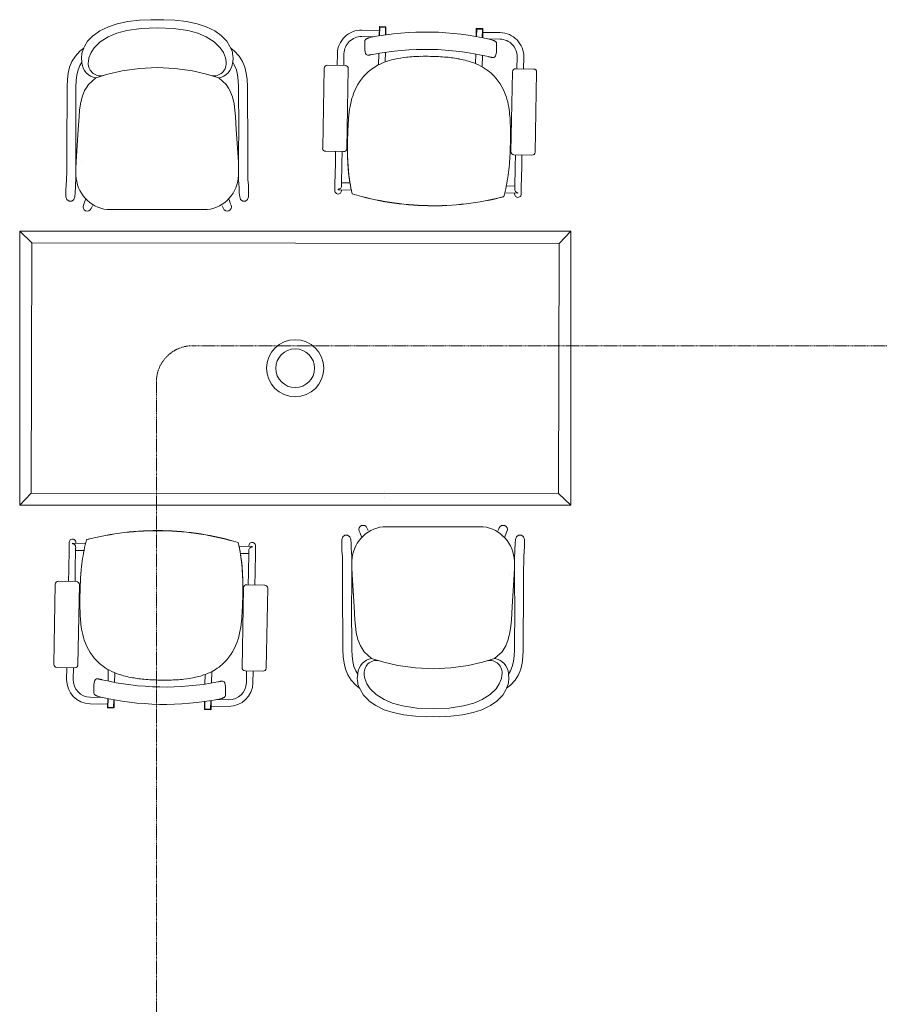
# Model space of a CAD drawing. Header units: millimetres. Extents: x 99250 to 122845, y -19292 to 18303.
# Tile 28 of 99: x 105880 to 108256, y 13313 to 16035. Entities that reach past the tile are written whole.
import ezdxf

# ---------------------------------------------------------------- set-up
doc = ezdxf.new("R2010")
doc.units = ezdxf.units.MM
doc.header["$MEASUREMENT"] = 0
doc.linetypes.add('HIDDENX2', pattern=[0.75, 0.5, -0.25])
doc.layers.add('IRISH HOUSE_HYD AIRPORT_DRAINAGE LAYOUT 1$0$GREY SCALE', color=8, linetype='Continuous')
for name, color, linetype, lineweight in [('IRISH HOUSE_HYD AIRPORT_DRAINAGE LAYOUT 1$0$GREYSCALE', 8, 'Continuous', 0), ('M-MEP-ELFA-CABLE', 1, 'HIDDENX2', 20), ('M-MEP-ELPR-EQUIP', 6, 'Continuous', 20)]:
    doc.layers.add(name, color=color, linetype=linetype, lineweight=lineweight)

# ---------------------------------------------------------------- blocks, each defined once
blk = doc.blocks.new('IRISH HOUSE_HYD AIRPORT_DRAINAGE LAYOUT 1$0$FLOOR PLAN')
at = {"layer": 'IRISH HOUSE_HYD AIRPORT_DRAINAGE LAYOUT 1$0$GREYSCALE', "color": 8, "lineweight": 0}
for p, q in [((6179.5, 16029.7), (6211.7, 16033.6)), ((6211.7, 16033.6), (6242.6, 16034.7)), ((6242.6, 16034.7), (6260.5, 16034.5)), ((6278.5, 16034.7), (6260.5, 16034.5)), ((6309.3, 16033.6), (6278.5, 16034.7)), ((6341.6, 16029.7), (6309.3, 16033.6)), ((6101.8, 16003.9), (6084.1, 15991.4)), ((6101.8, 16003.9), (6125.5, 16015.3)), ((6125.5, 16015.3), (6150, 16023.3)), ((6148.4, 15997.2), (6176.2, 16004.5)), ((6150, 16023.3), (6179.5, 16029.7)), ((6176.2, 16004.5), (6215.9, 16010.8)), ((6215.9, 16010.8), (6260.5, 16011.9)), ((6260.5, 16011.9), (6305.2, 16010.8)), ((6305.2, 16010.8), (6344.9, 16004.5)), ((6371, 16023.3), (6341.6, 16029.7)), ((6344.9, 16004.5), (6372.6, 15997.2)), ((6395.6, 16015.3), (6371, 16023.3)), ((6419.3, 16003.9), (6395.6, 16015.3)), ((6419.3, 16003.9), (6437, 15991.4)), ((6874.2, 16005.2), (6826, 16006.1)), ((6874.4, 16014.3), (6873.9, 15990.1)), ((6875.6, 16014), (6875.1, 15990.3)), ((6891.3, 16015.2), (6875.6, 16015.5)), ((6891.3, 16014), (6875.6, 16014.3)), ((6875.6, 16014.3), (6875.6, 16014)), ((6891.3, 16013.7), (6875.6, 16014)), ((6890.9, 15992.7), (6891.3, 16014)), ((6891.3, 16013.7), (6890.9, 15992.7)), ((6892.1, 15992.9), (6892.5, 16014)), ((7142.2, 16009.3), (7141.8, 15988.2)), ((7143.4, 16009), (7143, 15987.9)), ((7159.2, 16010.2), (7143.4, 16010.5)), ((7159.2, 16009), (7143.4, 16009.3)), ((7143.4, 16009.3), (7143.4, 16009)), ((7159.2, 16008.7), (7143.4, 16009)), ((7158.7, 15984.9), (7159.2, 16009)), ((7159.2, 16008.7), (7158.7, 15984.9)), ((7159.9, 15984.7), (7160.3, 16009)), ((6082.7, 15989.8), (6068.2, 15975.2)), ((6084.1, 15991.4), (6082.7, 15989.8)), ((6102.9, 15973.4), (6125.1, 15987.3)), ((6125.1, 15987.3), (6148.4, 15997.2)), ((6372.6, 15997.2), (6395.9, 15987.3)), ((6395.9, 15987.3), (6418.1, 15973.4)), ((6437, 15991.4), (6438.4, 15989.8)), ((6438.4, 15989.8), (6452.9, 15975.2)), ((6858.3, 15987.4), (6825.6, 15988)), ((6851.9, 15986.1), (6851.9, 15986.1)), ((7160.2, 15999.8), (7208.4, 15998.9)), ((7175, 15981.4), (7208.1, 15980.8)), ((6046.6, 15947.8), (6057.4, 15956.3)), ((6057.4, 15956.3), (6052.8, 15944.9)), ((6057.7, 15957.2), (6057.4, 15956.3)), ((6059.6, 15960.3), (6057.7, 15957.2)), ((6068.2, 15975.2), (6059.6, 15960.3)), ((6077.7, 15944), (6086.5, 15957.3)), ((6086.5, 15957.3), (6102.9, 15973.4)), ((6434.6, 15957.3), (6418.1, 15973.4)), ((6443.4, 15944), (6434.6, 15957.3)), ((6452.9, 15975.2), (6461.5, 15960.3)), ((6461.5, 15960.3), (6463.3, 15957.2)), ((6463.3, 15957.2), (6463.7, 15956.3)), ((6463.7, 15956.3), (6468.3, 15944.9)), ((6474.4, 15947.8), (6463.7, 15956.3)), ((6834.3, 15974.9), (6833.9, 15952.9)), ((6834, 15951.2), (6834, 15951.2)), ((6836.4, 15941.5), (6834, 15951.2)), ((7198.1, 15946.1), (7198.5, 15968.1)), ((6024.9, 15919.3), (6034.2, 15934.2)), ((6034.2, 15934.2), (6046.6, 15947.8)), ((6052.2, 15940.5), (6051.1, 15929.4)), ((6052.1, 15917), (6051.1, 15929.4)), ((6052.8, 15944.9), (6052.2, 15940.5)), ((6070.3, 15919.5), (6071.6, 15929.1)), ((6071.6, 15929.1), (6077.7, 15944)), ((6449.5, 15929.1), (6443.4, 15944)), ((6450.8, 15919.5), (6449.5, 15929.1)), ((6468.3, 15944.9), (6468.9, 15940.5)), ((6468.9, 15940.5), (6470, 15929.4)), ((6469, 15917), (6470, 15929.4)), ((6486.8, 15934.2), (6474.4, 15947.8)), ((6496.1, 15919.3), (6486.8, 15934.2)), ((6758.5, 15941.1), (6757.9, 15908.5)), ((6776.6, 15940.8), (6776, 15908.2)), ((6872.4, 15910), (6873, 15941.7)), ((6891.2, 15944.6), (6890.7, 15918)), ((7140.4, 15913.2), (7140.9, 15939.9)), ((7159, 15936.3), (7158.4, 15904.6)), ((7175.8, 15932.6), (7175.8, 15932.6)), ((7197.9, 15944.4), (7195.2, 15934.8)), ((7198.1, 15946.1), (7198.1, 15946.1)), ((7255.3, 15931.8), (7254.7, 15899.2)), ((7273.4, 15931.5), (7272.8, 15898.9)), ((6014.5, 15886.6), (6018.5, 15903.4)), ((6018.5, 15903.4), (6024.9, 15919.3)), ((6041.7, 15896), (6038.4, 15882.3)), ((6046.7, 15908.3), (6041.7, 15896)), ((6052.1, 15917), (6046.7, 15908.3)), ((6050.7, 15906.8), (6050.7, 15906.8)), ((6052.2, 15915.5), (6052.1, 15917)), ((6070.1, 15918.7), (6070.3, 15919.5)), ((6163.3, 15893.1), (6211.8, 15900.1)), ((6211.8, 15900.1), (6260.5, 15902.4)), ((6260.5, 15902.4), (6260.5, 15902.4)), ((6260.5, 15902.4), (6260.6, 15902.4)), ((6260.6, 15902.4), (6309.3, 15900.1)), ((6309.3, 15900.1), (6357.8, 15893.1)), ((6450.9, 15918.7), (6450.8, 15919.5)), ((6468.8, 15915.5), (6469, 15917)), ((6469, 15917), (6474.4, 15908.3)), ((6470.4, 15906.8), (6470.4, 15906.8)), ((6474.4, 15908.3), (6479.3, 15896)), ((6479.3, 15896), (6482.6, 15882.3)), ((6502.5, 15903.4), (6496.1, 15919.3)), ((6506.6, 15886.6), (6502.5, 15903.4)), ((6721.8, 15900.7), (6717.7, 15679.6)), ((6780.1, 15908.1), (6730.5, 15909)), ((6784.4, 15678.3), (6788.5, 15899.4)), ((7300.4, 15898.4), (7250.8, 15899.3)), ((6011.3, 15850.3), (6012.2, 15869)), ((6012.2, 15869), (6014.5, 15886.6)), ((6036.5, 15866.8), (6035.6, 15849.5)), ((6038.4, 15882.3), (6036.5, 15866.8)), ((6070.1, 15855.3), (6090.7, 15873.7)), ((6090.7, 15873.7), (6124.3, 15884.1)), ((6124.3, 15884.1), (6163.3, 15893.1)), ((6357.8, 15893.1), (6396.7, 15884.1)), ((6396.7, 15884.1), (6430.4, 15873.7)), ((6450.9, 15855.3), (6430.4, 15873.7)), ((6482.6, 15882.3), (6484.6, 15866.8)), ((6484.6, 15866.8), (6485.5, 15849.5)), ((6508.8, 15869), (6506.6, 15886.6)), ((6509.8, 15850.3), (6508.8, 15869)), ((7242.1, 15890.9), (7238, 15669.8)), ((7304.7, 15668.6), (7308.8, 15889.7)), ((6010.4, 15672.6), (6011.3, 15850.3)), ((6035.6, 15849.5), (6035.1, 15727.4)), ((6059.7, 15839.1), (6064.1, 15845.9)), ((6064.1, 15845.9), (6070.1, 15855.3)), ((6457, 15845.9), (6450.9, 15855.3)), ((6461.3, 15839.1), (6457, 15845.9)), ((6485.5, 15849.5), (6486, 15727.4)), ((6510.6, 15672.6), (6509.8, 15850.3)), ((6052.9, 15821.8), (6048.1, 15801.9)), ((6052.9, 15821.8), (6059.7, 15839.1)), ((6468.2, 15821.8), (6461.3, 15839.1)), ((6468.2, 15821.8), (6472.9, 15801.9)), ((6048.1, 15801.9), (6045.8, 15784.6)), ((6472.9, 15801.9), (6475.2, 15784.6)), ((6044.4, 15767.3), (6042, 15731.1)), ((6045.8, 15784.6), (6044.4, 15767.3)), ((6475.2, 15784.6), (6476.7, 15767.3)), ((6476.7, 15767.3), (6479, 15731.1)), ((6042, 15731.1), (6036.3, 15642.1)), ((6479, 15731.1), (6484.7, 15642.1)), ((6036, 15672.5), (6035.1, 15727.3)), ((6485.1, 15672.5), (6486, 15727.3)), ((6010.4, 15627.1), (6010.4, 15672.6)), ((6035.9, 15627), (6036, 15672.5)), ((6485.2, 15627), (6485.1, 15672.5)), ((6510.7, 15627.1), (6510.6, 15672.6)), ((6726.1, 15670.9), (6775.7, 15670)), ((6753.4, 15670.4), (6752.8, 15637.3)), ((6771.6, 15670), (6770.9, 15636.9)), ((7246.4, 15661.1), (7296, 15660.2)), ((7250.2, 15661.1), (7249.6, 15627.9)), ((7268.3, 15660.7), (7267.7, 15627.6)), ((6010.3, 15608.7), (6010.4, 15627.1)), ((6036.3, 15642.1), (6035.8, 15624.2)), ((6035.8, 15608.6), (6035.9, 15627)), ((6035.8, 15624.2), (6035.8, 15623.8)), ((6035.8, 15623.8), (6036, 15620.9)), ((6050.5, 15641.5), (6050.5, 15641.5)), ((6470.6, 15641.5), (6470.6, 15641.5)), ((6484.7, 15642.1), (6485.2, 15624.2)), ((6485.2, 15623.8), (6485.1, 15620.9)), ((6485.2, 15608.6), (6485.2, 15627)), ((6485.2, 15624.2), (6485.2, 15623.8)), ((6510.8, 15608.7), (6510.7, 15627.1)), ((6751.7, 15580.1), (6752.8, 15637.3)), ((6769.9, 15579.8), (6770.9, 15636.9)), ((7248.5, 15570.8), (7249.6, 15627.9)), ((7266.6, 15570.5), (7267.7, 15627.6)), ((6009.8, 15592.9), (6010.2, 15598.1)), ((6010.2, 15598.1), (6010.3, 15608.7)), ((6035.7, 15598.1), (6035.8, 15608.6)), ((6035.7, 15593.2), (6035.7, 15598.1)), ((6485.3, 15598.1), (6485.2, 15608.6)), ((6485.4, 15593.2), (6485.3, 15598.1)), ((6510.8, 15598.1), (6510.8, 15608.7)), ((6511.2, 15592.9), (6510.8, 15598.1)), ((6008.3, 15564.9), (6008.6, 15577.4)), ((6008.6, 15577.4), (6009.8, 15592.9)), ((6034.1, 15559), (6034.3, 15571.2)), ((6034.3, 15571.2), (6035, 15579.9)), ((6035, 15579.9), (6035.7, 15593.2)), ((6486.1, 15579.9), (6485.4, 15593.2)), ((6486.8, 15571.2), (6486.1, 15579.9)), ((6487, 15559), (6486.8, 15571.2)), ((6512.5, 15577.4), (6511.2, 15592.9)), ((6512.8, 15564.9), (6512.5, 15577.4)), ((6751.7, 15580.1), (6751.4, 15562.2)), ((6766.1, 15567.8), (6766.1, 15567.8)), ((6769.9, 15579.8), (6769.8, 15574.9)), ((6793.2, 15583.4), (6770, 15583.9)), ((7248.6, 15574.9), (7225.3, 15575.3)), ((7248.5, 15570.8), (7248.4, 15565.9)), ((7266.6, 15570.5), (7266.3, 15552.5)), ((6008.3, 15545.3), (6008.3, 15564.9)), ((6008.3, 15545.1), (6008.3, 15545.3)), ((6008.3, 15544.9), (6008.3, 15545.1)), ((6010.6, 15537.8), (6008.3, 15544.9)), ((6032.7, 15544.9), (6030.3, 15537.8)), ((6032.7, 15544.9), (6034, 15556)), ((6034, 15556), (6034.1, 15559)), ((6487, 15556), (6487, 15559)), ((6488.4, 15544.9), (6487, 15556)), ((6488.4, 15544.9), (6490.7, 15537.8)), ((6510.4, 15537.8), (6512.8, 15544.9)), ((6512.8, 15545.3), (6512.8, 15564.9)), ((6512.8, 15545.1), (6512.8, 15545.3)), ((6512.8, 15544.9), (6512.8, 15545.1)), ((6760.5, 15565.9), (6760.5, 15564.5)), ((6760.5, 15564.5), (6760.5, 15564.5)), ((6796.9, 15563.8), (6760.6, 15564.5)), ((6769.6, 15564.3), (6769.5, 15561.8)), ((7218.1, 15545.6), (7218.1, 15545.6)), ((7218.1, 15545.2), (7218.1, 15545.2)), ((7257.2, 15555.2), (7220.9, 15555.9)), ((7248.2, 15555.4), (7248.2, 15552.9)), ((7257.2, 15555.2), (7257.2, 15555.2)), ((7257.3, 15556.6), (7257.3, 15556.6)), ((7257.3, 15555.2), (7257.3, 15556.6)), ((6016.7, 15533.3), (6010.6, 15537.8)), ((6024.2, 15533.3), (6016.7, 15533.3)), ((6030.3, 15537.8), (6024.2, 15533.3)), ((6056.3, 15521.8), (6055.4, 15517.4)), ((6055.4, 15517.4), (6056.3, 15512.9)), ((6056.4, 15521.9), (6056.3, 15521.8)), ((6056.3, 15512.9), (6058.8, 15509.2)), ((6059, 15527.6), (6056.4, 15521.9)), ((6062.2, 15537.7), (6059, 15527.6)), ((6075.2, 15509.2), (6077.7, 15512.9)), ((6077.7, 15513.1), (6081.2, 15520.1)), ((6077.7, 15512.9), (6077.7, 15513.1)), ((6443.3, 15513.1), (6439.9, 15520.1)), ((6443.4, 15512.9), (6443.3, 15513.1)), ((6445.9, 15509.2), (6443.4, 15512.9)), ((6458.9, 15537.7), (6462.1, 15527.6)), ((6462.1, 15527.6), (6464.7, 15521.9)), ((6464.8, 15512.9), (6462.3, 15509.2)), ((6464.7, 15521.9), (6464.8, 15521.8)), ((6464.8, 15521.8), (6465.7, 15517.4)), ((6465.7, 15517.4), (6464.8, 15512.9)), ((6490.7, 15537.8), (6496.8, 15533.3)), ((6496.8, 15533.3), (6504.3, 15533.3)), ((6504.3, 15533.3), (6510.4, 15537.8)), ((7008.2, 15520.8), (7008.2, 15520.3)), ((7008.2, 15520.8), (7008.2, 15520.3)), ((7008.2, 15520.8), (7008.2, 15520.8)), ((7008.2, 15520.8), (7008.2, 15520.8)), ((7008.2, 15520.8), (7008.2, 15520.8)), ((7008.2, 15520.8), (7008.2, 15520.8)), ((7008.2, 15520.3), (7008.2, 15520.3)), ((6058.8, 15509.2), (6062.5, 15506.7)), ((6062.5, 15506.7), (6067, 15505.8)), ((6067, 15505.8), (6071.4, 15506.7)), ((6071.4, 15506.7), (6075.2, 15509.2)), ((6122.1, 15509.7), (6398.9, 15509.7)), ((6449.7, 15506.7), (6445.9, 15509.2)), ((6454.1, 15505.8), (6449.7, 15506.7)), ((6458.5, 15506.7), (6454.1, 15505.8)), ((6462.3, 15509.2), (6458.5, 15506.7)), ((5880.4, 15449.9), (5913.9, 15417.8)), ((7403.1, 15449.9), (7371, 15416.5)), ((5880.4, 14693), (5912.5, 14726.4)), ((6889.6, 14730.9), (6889.6, 14730.6)), ((7403.1, 14693), (7369.6, 14725.1)), ((6889.9, 14713.1), (6889.9, 14712.8)), ((6275.3, 14622.1), (6275.3, 14622.6)), ((6275.3, 14622.6), (6275.3, 14622.6)), ((6275.3, 14622.1), (6275.3, 14622.6)), ((6275.3, 14622.1), (6275.3, 14622.1)), ((6275.3, 14622.1), (6275.3, 14622.1)), ((6275.3, 14622.1), (6275.3, 14622.1)), ((6275.3, 14622.1), (6275.3, 14622.1)), ((6817.8, 14625.5), (6818.7, 14629.9)), ((6818.7, 14621.1), (6817.8, 14625.5)), ((6818.7, 14629.9), (6821.2, 14633.7)), ((6818.8, 14621), (6818.7, 14621.1)), ((6821.4, 14615.3), (6818.8, 14621)), ((6821.2, 14633.7), (6825, 14636.2)), ((6824.6, 14605.2), (6821.4, 14615.3)), ((6825, 14636.2), (6829.4, 14637.1)), ((6829.4, 14637.1), (6833.8, 14636.2)), ((6833.8, 14636.2), (6837.6, 14633.7)), ((6837.6, 14633.7), (6840.1, 14629.9)), ((6840.1, 14629.9), (6840.2, 14629.8)), ((6840.2, 14629.8), (6843.6, 14622.8)), ((7161.4, 14633.2), (6884.6, 14633.2)), ((7205.7, 14629.8), (7202.3, 14622.8)), ((7205.8, 14629.9), (7205.7, 14629.8)), ((7208.3, 14633.7), (7205.8, 14629.9)), ((7212.1, 14636.2), (7208.3, 14633.7)), ((7216.5, 14637.1), (7212.1, 14636.2)), ((7220.9, 14636.2), (7216.5, 14637.1)), ((7224.7, 14633.7), (7220.9, 14636.2)), ((7221.3, 14605.2), (7224.5, 14615.3)), ((7224.5, 14615.3), (7227.1, 14621)), ((7227.2, 14629.9), (7224.7, 14633.7)), ((7227.1, 14621), (7227.2, 14621.1)), ((7228.1, 14625.5), (7227.2, 14629.9)), ((7227.2, 14621.1), (7228.1, 14625.5)), ((6016.8, 14572.4), (6017.2, 14590.4)), ((6026.2, 14587.7), (6026.2, 14586.3)), ((6026.3, 14587.7), (6062.6, 14587)), ((6026.3, 14587.7), (6026.3, 14587.7)), ((6035.3, 14587.5), (6035.3, 14590)), ((6065.4, 14597.7), (6065.4, 14597.7)), ((6065.4, 14597.3), (6065.4, 14597.3)), ((6773.1, 14605.1), (6770.7, 14598)), ((6770.7, 14598), (6770.7, 14597.8)), ((6770.7, 14597.8), (6770.7, 14597.6)), ((6770.7, 14597.6), (6770.7, 14577.9)), ((6779.1, 14609.6), (6773.1, 14605.1)), ((6786.7, 14609.6), (6779.1, 14609.6)), ((6792.8, 14605.1), (6786.7, 14609.6)), ((6795.1, 14598), (6792.8, 14605.1)), ((6795.1, 14598), (6796.5, 14586.9)), ((7250.8, 14598), (7249.5, 14586.9)), ((7250.8, 14598), (7253.2, 14605.1)), ((7253.2, 14605.1), (7259.3, 14609.6)), ((7259.3, 14609.6), (7266.8, 14609.6)), ((7266.8, 14609.6), (7272.9, 14605.1)), ((7272.9, 14605.1), (7275.2, 14598)), ((7275.2, 14598), (7275.2, 14597.8)), ((7275.2, 14597.8), (7275.2, 14597.6)), ((7275.2, 14597.6), (7275.2, 14577.9)), ((6016.8, 14572.4), (6015.8, 14515.3)), ((6026.2, 14586.3), (6026.2, 14586.3)), ((6035, 14572.1), (6033.9, 14514.9)), ((6034.9, 14568), (6058.2, 14567.6)), ((6035, 14572.1), (6035.1, 14577)), ((6486.6, 14579.1), (6522.8, 14578.4)), ((6513.6, 14563.1), (6512.5, 14506)), ((6513.6, 14563.1), (6513.7, 14568)), ((6513.9, 14578.6), (6513.9, 14581.1)), ((6517.4, 14575.1), (6517.4, 14575.1)), ((6522.9, 14577), (6523, 14578.4)), ((6523, 14578.4), (6523, 14578.4)), ((6531.8, 14562.8), (6530.7, 14505.6)), ((6531.8, 14562.8), (6532.1, 14580.7)), ((6770.7, 14577.9), (6771, 14565.4)), ((6771, 14565.4), (6772.3, 14550)), ((6796.5, 14586.9), (6796.5, 14583.9)), ((6796.5, 14583.9), (6796.7, 14571.7)), ((6796.7, 14571.7), (6797.4, 14563)), ((6797.4, 14563), (6798.1, 14549.6)), ((7248.5, 14563), (7247.8, 14549.6)), ((7249.2, 14571.7), (7248.5, 14563)), ((7249.4, 14583.9), (7249.2, 14571.7)), ((7249.5, 14586.9), (7249.4, 14583.9)), ((7274.9, 14565.4), (7273.6, 14550)), ((7275.2, 14577.9), (7274.9, 14565.4)), ((6490.3, 14559.5), (6513.5, 14559)), ((6772.3, 14550), (6772.7, 14544.8)), ((6772.7, 14544.8), (6772.7, 14534.2)), ((6772.7, 14534.2), (6772.8, 14515.8)), ((6798.1, 14549.6), (6798.2, 14544.8)), ((6798.2, 14544.8), (6798.2, 14534.3)), ((6798.2, 14534.3), (6798.3, 14515.9)), ((7247.7, 14534.3), (7247.6, 14515.9)), ((7247.8, 14544.8), (7247.7, 14534.3)), ((7247.8, 14549.6), (7247.8, 14544.8)), ((7273.2, 14534.2), (7273.1, 14515.8)), ((7273.3, 14544.8), (7273.2, 14534.2)), ((7273.6, 14550), (7273.3, 14544.8)), ((6015.2, 14482.2), (6015.8, 14515.3)), ((6033.3, 14481.8), (6033.9, 14514.9)), ((6511.9, 14472.8), (6512.5, 14506)), ((6772.8, 14515.8), (6772.9, 14470.3)), ((6798.3, 14519.1), (6798.4, 14522)), ((6798.3, 14518.7), (6798.3, 14519.1)), ((6798.8, 14500.8), (6798.3, 14518.7)), ((6798.3, 14515.9), (6798.4, 14470.4)), ((7247.2, 14500.8), (7247.7, 14518.7)), ((7247.7, 14519.1), (7247.5, 14522)), ((7247.6, 14515.9), (7247.5, 14470.4)), ((7247.7, 14518.7), (7247.7, 14519.1)), ((7273.1, 14515.8), (7273, 14470.3)), ((6037.1, 14481.7), (5987.5, 14482.7)), ((6530.1, 14472.5), (6530.7, 14505.6)), ((6804.5, 14411.8), (6798.8, 14500.8)), ((6812.9, 14501.4), (6812.9, 14501.4)), ((7233, 14501.4), (7233, 14501.4)), ((7241.4, 14411.8), (7247.2, 14500.8)), ((5978.8, 14474.3), (5974.7, 14253.2)), ((6041.4, 14252), (6045.5, 14473)), ((6499.1, 14464.5), (6495, 14243.5)), ((6557.4, 14472), (6507.8, 14472.9)), ((6561.6, 14242.2), (6565.8, 14463.3)), ((6772.9, 14470.3), (6773.7, 14292.6)), ((6798.4, 14470.4), (6797.5, 14415.5)), ((7247.5, 14470.4), (7248.4, 14415.5)), ((7273, 14470.3), (7272.2, 14292.6)), ((6798, 14293.4), (6797.5, 14415.5)), ((6806.8, 14375.6), (6804.5, 14411.8)), ((7239.1, 14375.6), (7241.4, 14411.8)), ((7247.9, 14293.4), (7248.4, 14415.5)), ((6808.2, 14358.3), (6806.8, 14375.6)), ((7237.7, 14358.3), (7239.1, 14375.6)), ((6810.6, 14341), (6808.2, 14358.3)), ((7235.3, 14341), (7237.7, 14358.3)), ((6815.3, 14321.1), (6810.6, 14341)), ((6815.3, 14321.1), (6822.1, 14303.8)), ((7230.6, 14321.1), (7223.8, 14303.8)), ((7230.6, 14321.1), (7235.3, 14341)), ((6773.7, 14292.6), (6774.7, 14273.9)), ((6798.9, 14276.1), (6798, 14293.4)), ((6822.1, 14303.8), (6826.5, 14297)), ((6826.5, 14297), (6832.5, 14287.6)), ((7219.4, 14297), (7213.4, 14287.6)), ((7223.8, 14303.8), (7219.4, 14297)), ((7247, 14276.1), (7247.9, 14293.4)), ((7272.2, 14292.6), (7271.3, 14273.9)), ((6774.7, 14273.9), (6776.9, 14256.3)), ((6800.9, 14260.6), (6798.9, 14276.1)), ((6832.5, 14287.6), (6853.1, 14269.2)), ((6886.7, 14258.8), (6853.1, 14269.2)), ((7192.8, 14269.2), (7159.2, 14258.8)), ((7213.4, 14287.6), (7192.8, 14269.2)), ((7245.1, 14260.6), (7247, 14276.1)), ((7271.3, 14273.9), (7269, 14256.3)), ((5983.1, 14244.5), (6032.7, 14243.6)), ((6010.1, 14211.4), (6010.7, 14244)), ((6028.2, 14211.1), (6028.8, 14243.7)), ((6124.5, 14206.6), (6125.1, 14238.3)), ((6503.3, 14234.8), (6552.9, 14233.9)), ((6506.8, 14202.1), (6507.5, 14234.7)), ((6525, 14201.8), (6525.6, 14234.4)), ((6776.9, 14256.3), (6781, 14239.5)), ((6781, 14239.5), (6787.4, 14223.6)), ((6804.2, 14246.9), (6800.9, 14260.6)), ((6809.1, 14234.6), (6804.2, 14246.9)), ((6814.5, 14225.9), (6809.1, 14234.6)), ((6813.1, 14236.1), (6813.1, 14236.1)), ((6925.7, 14249.8), (6886.7, 14258.8)), ((6974.2, 14242.8), (6925.7, 14249.8)), ((7022.9, 14240.4), (6974.2, 14242.8)), ((7023, 14240.4), (7022.9, 14240.4)), ((7071.7, 14242.8), (7023, 14240.4)), ((7023, 14240.4), (7023, 14240.4)), ((7120.2, 14249.8), (7071.7, 14242.8)), ((7159.2, 14258.8), (7120.2, 14249.8)), ((7231.4, 14225.9), (7236.8, 14234.6)), ((7232.8, 14236.1), (7232.8, 14236.1)), ((7236.8, 14234.6), (7241.8, 14246.9)), ((7241.8, 14246.9), (7245.1, 14260.6)), ((7265, 14239.5), (7258.6, 14223.6)), ((7269, 14256.3), (7265, 14239.5)), ((6085.6, 14198.5), (6088.3, 14208.1)), ((6107.7, 14210.3), (6107.7, 14210.3)), ((6143.1, 14229.6), (6142.6, 14203)), ((6392.3, 14198.3), (6392.8, 14224.9)), ((6411.1, 14232.9), (6410.5, 14201.1)), ((6787.4, 14223.6), (6796.6, 14208.7)), ((6796.6, 14208.7), (6809.1, 14195.1)), ((6814.5, 14225.9), (6813.5, 14213.5)), ((6814.6, 14202.4), (6813.5, 14213.5)), ((6814.7, 14227.4), (6814.5, 14225.9)), ((6832.6, 14224.2), (6832.7, 14223.4)), ((6832.7, 14223.4), (6834, 14213.7)), ((6834, 14213.7), (6840.1, 14198.9)), ((7211.9, 14213.7), (7205.8, 14198.9)), ((7213.2, 14223.4), (7211.9, 14213.7)), ((7213.3, 14224.2), (7213.2, 14223.4)), ((7231.3, 14227.4), (7231.4, 14225.9)), ((7231.3, 14202.4), (7232.4, 14213.5)), ((7231.4, 14225.9), (7232.4, 14213.5)), ((7249.3, 14208.7), (7236.9, 14195.1)), ((7258.6, 14223.6), (7249.3, 14208.7)), ((6085.4, 14196.8), (6085, 14174.8)), ((6085.4, 14196.8), (6085.4, 14196.8)), ((6447.1, 14201.4), (6449.4, 14191.6)), ((6449.2, 14168), (6449.6, 14190)), ((6449.4, 14191.6), (6449.4, 14191.6)), ((6809.1, 14195.1), (6819.8, 14186.6)), ((6815.2, 14198), (6814.6, 14202.4)), ((6819.8, 14186.6), (6815.2, 14198)), ((6820.2, 14185.7), (6819.8, 14186.6)), ((6822, 14182.6), (6820.2, 14185.7)), ((6830.6, 14167.7), (6822, 14182.6)), ((6840.1, 14198.9), (6848.9, 14185.6)), ((6848.9, 14185.6), (6865.4, 14169.5)), ((7197, 14185.6), (7180.5, 14169.5)), ((7205.8, 14198.9), (7197, 14185.6)), ((7215.3, 14167.7), (7223.9, 14182.6)), ((7223.9, 14182.6), (7225.7, 14185.7)), ((7225.7, 14185.7), (7226.1, 14186.6)), ((7226.1, 14186.6), (7230.7, 14198)), ((7236.9, 14195.1), (7226.1, 14186.6)), ((7230.7, 14198), (7231.3, 14202.4)), ((6108.5, 14161.5), (6075.4, 14162.1)), ((6123.6, 14158.2), (6123.1, 14133.9)), ((6124.3, 14134.2), (6124.8, 14158)), ((6124.8, 14158), (6124.3, 14133.9)), ((6140.1, 14133.9), (6140.5, 14154.9)), ((6141.3, 14133.6), (6141.7, 14154.7)), ((6407.9, 14128.9), (6408.4, 14152.6)), ((6409.1, 14128.6), (6409.6, 14152.8)), ((6425.2, 14155.5), (6457.9, 14154.9)), ((6431.6, 14156.8), (6431.6, 14156.8)), ((6845.1, 14153.1), (6830.6, 14167.7)), ((6846.5, 14151.5), (6845.1, 14153.1)), ((6887.5, 14155.6), (6865.4, 14169.5)), ((6910.9, 14145.7), (6887.5, 14155.6)), ((7158.4, 14155.6), (7135.1, 14145.7)), ((7180.5, 14169.5), (7158.4, 14155.6)), ((7199.4, 14151.5), (7200.8, 14153.1)), ((7200.8, 14153.1), (7215.3, 14167.7)), ((6123.3, 14143), (6075.1, 14143.9)), ((6124.3, 14134.2), (6140.1, 14133.9)), ((6124.3, 14133.9), (6140.1, 14133.6)), ((6124.3, 14132.7), (6140.1, 14132.4)), ((6140.1, 14133.6), (6140.1, 14133.9)), ((6391.4, 14150), (6391, 14128.9)), ((6392.5, 14150.2), (6392.1, 14128.9)), ((6392.1, 14127.7), (6407.9, 14127.4)), ((6392.2, 14129.2), (6392.5, 14150.2)), ((6392.2, 14129.2), (6407.9, 14128.9)), ((6392.2, 14128.9), (6407.9, 14128.6)), ((6407.9, 14128.6), (6407.9, 14128.9)), ((6409.3, 14137.7), (6457.5, 14136.8)), ((6864.2, 14138.9), (6846.5, 14151.5)), ((6864.2, 14138.9), (6887.9, 14127.6)), ((6887.9, 14127.6), (6912.4, 14119.6)), ((6938.6, 14138.4), (6910.9, 14145.7)), ((6978.3, 14132.1), (6938.6, 14138.4)), ((7023, 14130.9), (6978.3, 14132.1)), ((7067.6, 14132.1), (7023, 14130.9)), ((7107.3, 14138.4), (7067.6, 14132.1)), ((7135.1, 14145.7), (7107.3, 14138.4)), ((7158, 14127.6), (7133.5, 14119.6)), ((7181.7, 14138.9), (7158, 14127.6)), ((7181.7, 14138.9), (7199.4, 14151.5)), ((6912.4, 14119.6), (6941.9, 14113.2)), ((6941.9, 14113.2), (6974.1, 14109.3)), ((6974.1, 14109.3), (7005, 14108.1)), ((7005, 14108.1), (7022.9, 14108.3)), ((7040.9, 14108.1), (7023, 14108.3)), ((7071.8, 14109.3), (7040.9, 14108.1)), ((7104, 14113.2), (7071.8, 14109.3)), ((7133.5, 14119.6), (7104, 14113.2))]:
    blk.add_line(p, q, dxfattribs=at)
at = {"layer": 'IRISH HOUSE_HYD AIRPORT_DRAINAGE LAYOUT 1$0$GREYSCALE', "color": 8, "lineweight": 0, "ltscale": 3}
for p, q in [((5880.4, 14693), (5880.4, 15449.9)), ((5880.4, 15449.9), (7403.1, 15449.9)), ((7403.1, 15449.9), (7403.1, 14693)), ((5912.5, 14726.4), (5913.9, 15417.8)), ((5913.9, 15417.8), (7371, 15416.5)), ((7371, 15416.5), (7369.6, 14725.1)), ((7369.6, 14725.1), (5912.5, 14726.4)), ((7403.1, 14693), (5880.4, 14693))]:
    blk.add_line(p, q, dxfattribs=at)
at = {"layer": 'IRISH HOUSE_HYD AIRPORT_DRAINAGE LAYOUT 1$0$GREYSCALE', "color": 8, "lineweight": 0}
for radius in [78.9, 53.5]:
    blk.add_circle((6641.7, 15071.4), radius, dxfattribs=at)
for centre, radius, start, end in [((6824.7, 15939.9), 66.2, 88.9265, 178.9265), ((6875.6, 16014.3), 1.21, 88.9265, 178.9265), ((6891.3, 16014), 1.21, 358.9265, 88.9265), ((7143.4, 16009.3), 1.21, 88.9265, 178.9265), ((7159.1, 16009), 1.21, 358.9265, 88.9265), ((6824.7, 15939.9), 48.1, 88.9265, 178.9265), ((6841.2, 15974.7), 6.97, 145.9805, 178.6378), ((6842.7, 15973.7), 8.76, 129.5197, 146.0357), ((6845.5, 15970.6), 13, 120.7123, 129.8212), ((6849.5, 15963.9), 20.7, 115.816, 120.8836), ((6853.1, 15956.6), 28.8, 111.984, 115.9273), ((6858.2, 15943.8), 42.7, 107.0808, 111.9625), ((6863.2, 15927.7), 59.5, 100.9626, 107.1543), ((7002.2, 15215.8), 784.9, 76.812, 101.041), ((7167.7, 15921.5), 60, 70.729, 76.8631), ((7172.9, 15936.6), 44, 65.9491, 70.6912), ((7178.6, 15949.5), 29.9, 62.0682, 65.8404), ((7184.4, 15960.2), 17.8, 52.723, 62.4252), ((7207.2, 15932.7), 48.1, 358.9265, 88.9265), ((7207.2, 15932.7), 66.2, 358.9265, 88.9265), ((6840.5, 15952.8), 6.68, 178.9603, 193.3271), ((7001.7, 15188.7), 764, 76.8281, 101.0249), ((7189, 15966.2), 10.2, 38.9502, 52.5963), ((7191.1, 15968), 7.45, 15.0289, 38.8658), ((7191.7, 15968.2), 6.85, 359.0641, 14.6131), ((6842.5, 15943), 6.28, 193.7183, 260.7242), ((6843, 15945.4), 8.76, 259.9847, 268.9295), ((6843, 15952.6), 16, 269.1984, 274.2965), ((6841.6, 15970.5), 33.9, 274.3976, 276.9727), ((6837.3, 16005.5), 69.2, 277.0459, 279.0332), ((6825.1, 16082.9), 147.5, 278.9675, 280.0698), ((6801.2, 16217.1), 283.8, 280.081, 281.0511), ((6959.7, 15732.1), 198.3, 102.4771, 113.1261), ((6979.7, 15646.6), 286.1, 96.1307, 102.6925), ((6995.6, 15504.4), 429.2, 90.936, 96.2036), ((7002, 15281.1), 652.5, 88.7823, 91.1843), ((7006, 15309.8), 623.7, 85.0477, 89.0922), ((7027.2, 15562.3), 370.3, 79.269, 84.9366), ((7051.9, 15690.8), 239.4, 69.5209, 79.3537), ((7244.4, 16225), 300.4, 256.8112, 257.4321), ((7222.5, 16126.5), 199.5, 257.412, 258.2764), ((7203.8, 16036), 107.1, 258.2346, 259.6353), ((7193, 15976.8), 46.9, 259.6217, 261.6847), ((7189.9, 15955.6), 25.5, 261.5581, 264.8684), ((7188.7, 15942.4), 12.2, 264.8025, 270.4001), ((7188.8, 15937.7), 7.53, 269.9191, 286.0863), ((7189.2, 15936.5), 6.23, 286.0111, 344.3109), ((7191.4, 15946.2), 6.68, 344.5299, 358.8862), ((6097.8, 15918.8), 45.6, 184.121, 261.1136), ((6104.3, 15913.9), 34.5, 170.6552, 281.7599), ((6416.7, 15913.9), 34.5, 258.2401, 9.3448), ((6423.3, 15918.8), 45.6, 278.8864, 355.879), ((6936.9, 15783.9), 141.7, 112.8722, 131.2734), ((7083.3, 15772.4), 152, 48.6539, 69.8734), ((6946, 15777.5), 152.6, 132.2672, 159.5736), ((7081.1, 15775.6), 151.1, 18.1843, 47.222), ((6994.4, 15759.8), 204, 159.666, 170.0159), ((7039, 15761.2), 195.7, 9.2671, 18.338), ((7128.9, 15736.1), 340.6, 170.0021, 175.5244), ((6955.6, 15746.9), 280.2, 4.3147, 9.3977), ((7552.9, 15702), 765.9, 175.4613, 177.7503), ((6799, 15734.1), 437.4, 1.6736, 4.4417), ((8209.2, 15670.9), 1423, 177.534, 178.8437), ((6398.7, 15721.4), 837.9, 0.1534, 1.7475), ((7802.1, 15679.7), 1015.8, 178.2255, 180.1482), ((8205.2, 15670.2), 1419.1, 177.8615, 178.3462), ((5606.6, 15716.9), 1630, 359.0925, 0.2359), ((7680.3, 15681), 894, 178.8101, 181.1738), ((7624.6, 15680.9), 838.3, 178.8013, 182.2228), ((7551, 15678.7), 764.7, 180.1211, 182.516), ((6396.2, 15704.2), 840.3, 355.3044, 359.1073), ((7403.9, 15673.8), 617.6, 181.0297, 185.508), ((7372.7, 15671.4), 586.2, 182.2489, 185.5185), ((7376.1, 15670.9), 589.7, 182.5018, 185.0017), ((6712.2, 15678), 523.2, 348.6185, 355.3302), ((6134.7, 15607.8), 98.9, 181.6449, 262.7091), ((6386.4, 15607.8), 98.9, 277.2909, 358.3551), ((7237.2, 15657.2), 450.1, 184.8032, 193.3746), ((7231.8, 15656.5), 444.6, 185.3588, 193.4013), ((7232.4, 15656.7), 445.2, 185.4343, 193.3944), ((6760.6, 15575.2), 9.32, 269.9132, 306.8343), ((6804.9, 15661.1), 429, 344.3859, 348.3839), ((6760.8, 15573.6), 9.08, 268.1019, 268.9263), ((7022.7, 16296.1), 775.4, 253.2584, 268.9268), ((7022.7, 16296), 775.4, 253.2584, 268.9268), ((7022.7, 16295.1), 774.9, 253.2485, 268.9266), ((7022.7, 16296), 775.4, 268.9261, 284.5947), ((7022.7, 16295.1), 774.9, 268.9265, 284.6045), ((7257.6, 15565.9), 9.3, 230.9874, 267.9711), ((7257.3, 15564.8), 9.56, 268.9475, 269.7303), ((6260.8, 13847.8), 774.9, 88.9265, 104.6045), ((6260.8, 13846.9), 775.4, 88.9261, 104.5947), ((6260.8, 13847.8), 774.9, 73.2485, 88.9266), ((6260.8, 13846.9), 775.4, 73.2584, 88.9268), ((6260.8, 13846.8), 775.4, 73.2584, 88.9268), ((6897.1, 14535.1), 98.9, 97.2909, 178.3551), ((7148.8, 14535.1), 98.9, 1.6449, 82.7091), ((6026.2, 14578.1), 9.56, 88.9475, 89.7303), ((6478.6, 14481.8), 429, 164.3859, 168.3839), ((6046.3, 14485.7), 450.1, 4.8032, 13.3746), ((6051.7, 14486.4), 444.6, 5.3588, 13.4013), ((6051.1, 14486.2), 445.2, 5.4343, 13.3944), ((6025.9, 14577), 9.3, 50.9874, 87.9711), ((6571.3, 14464.9), 523.2, 168.6185, 175.3302), ((6522.9, 14567.7), 9.32, 89.9132, 126.8343), ((6522.7, 14569.3), 9.08, 88.1019, 88.9263), ((6887.3, 14438.7), 840.3, 175.3044, 179.1073), ((5879.5, 14469.1), 617.6, 1.0297, 5.508), ((5910.8, 14471.5), 586.2, 2.2489, 5.5185), ((5907.4, 14472), 589.7, 2.5018, 5.0017), ((5732.5, 14464.2), 764.7, 0.1211, 2.516), ((5658.9, 14462), 838.3, 358.8013, 2.2228), ((5603.2, 14461.9), 894, 358.8101, 1.1738), ((7676.9, 14426), 1630, 179.0925, 180.2359), ((5481.4, 14463.1), 1015.8, 358.2255, 0.1482), ((5074.3, 14472), 1423, 357.534, 358.8437), ((5078.2, 14472.6), 1419.1, 357.8615, 358.3462), ((6884.8, 14421.5), 837.9, 180.1534, 181.7475), ((5730.6, 14440.9), 765.9, 355.4613, 357.7503), ((6484.5, 14408.7), 437.4, 181.6736, 184.4417), ((6327.8, 14396), 280.2, 184.3147, 189.3977), ((6154.6, 14406.8), 340.6, 350.0021, 355.5244), ((6244.5, 14381.7), 195.7, 189.2671, 198.338), ((6289.1, 14383.1), 204, 339.666, 350.0159), ((6202.4, 14367.3), 151.1, 198.1843, 227.222), ((6337.5, 14365.4), 152.6, 312.2672, 339.5736), ((6860.2, 14224.1), 45.6, 98.8864, 175.879), ((6866.8, 14229), 34.5, 78.2401, 189.3448), ((7179.2, 14229), 34.5, 350.6552, 101.7599), ((7185.7, 14224.1), 45.6, 4.121, 81.1136), ((6200.2, 14370.5), 152, 228.6539, 249.8734), ((6346.6, 14359), 141.7, 292.8722, 311.2734), ((6076.3, 14210.2), 66.2, 178.9265, 268.9265), ((6076.3, 14210.2), 48.1, 178.9265, 268.9265), ((6094.3, 14206.4), 6.23, 106.0111, 164.3109), ((6094.7, 14205.2), 7.53, 89.9191, 106.0863), ((6094.7, 14200.4), 12.2, 84.8025, 90.4001), ((6093.6, 14187.3), 25.5, 81.5581, 84.8684), ((6090.5, 14166.1), 46.9, 79.6217, 81.6847), ((6079.7, 14106.9), 107.1, 78.2346, 79.6353), ((6061, 14016.4), 199.5, 77.412, 78.2764), ((6039.1, 13917.9), 300.4, 76.8112, 77.4321), ((6281.8, 14954.2), 764, 256.8281, 281.0249), ((6231.6, 14452.1), 239.4, 249.5209, 259.3537), ((6256.3, 14580.6), 370.3, 259.269, 264.9366), ((6277.5, 14833.1), 623.7, 265.0477, 269.0922), ((6281.5, 14861.7), 652.5, 268.7823, 271.1843), ((6287.9, 14638.5), 429.2, 270.936, 276.2036), ((6303.7, 14496.3), 286.1, 276.1307, 282.6925), ((6323.8, 14410.8), 198.3, 282.4771, 293.1261), ((6092.1, 14196.7), 6.68, 164.5299, 178.8862), ((6482.2, 13925.8), 283.8, 100.081, 101.0511), ((6458.4, 14060), 147.5, 98.9675, 100.0698), ((6446.2, 14137.4), 69.2, 97.0459, 99.0332), ((6441.9, 14172.4), 33.9, 94.3976, 96.9727), ((6440.5, 14190.2), 16, 89.1984, 94.2965), ((6440.5, 14197.4), 8.76, 79.9847, 88.9295), ((6441, 14199.9), 6.28, 13.7183, 80.7242), ((6442.9, 14190.1), 6.68, 358.9603, 13.3271), ((6458.8, 14203), 66.2, 268.9265, 358.9265), ((6458.8, 14203), 48.1, 268.9265, 358.9265), ((6091.8, 14174.7), 6.85, 179.0641, 194.6131), ((6092.4, 14174.9), 7.45, 195.0289, 218.8658), ((6094.5, 14176.6), 10.2, 218.9502, 232.5963), ((6099.1, 14182.7), 17.8, 232.723, 242.4252), ((6104.9, 14193.4), 29.9, 242.0682, 245.8404), ((6110.6, 14206.2), 44, 245.9491, 250.6912), ((6115.8, 14221.4), 60, 250.729, 256.8631), ((6281.2, 14927.1), 784.9, 256.812, 281.041), ((6420.3, 14215.2), 59.5, 280.9626, 287.1543), ((6425.3, 14199.1), 42.7, 287.0808, 291.9625), ((6430.4, 14186.3), 28.8, 291.984, 295.9273), ((6434, 14178.9), 20.7, 295.816, 300.8836), ((6438, 14172.3), 13, 300.7123, 309.8212), ((6440.8, 14169.2), 8.76, 309.5197, 326.0357), ((6442.2, 14168.2), 6.97, 325.9805, 358.6378), ((6124.4, 14133.9), 1.21, 178.9265, 268.9265), ((6140.1, 14133.6), 1.21, 268.9265, 358.9265), ((6392.2, 14128.9), 1.21, 178.9265, 268.9265), ((6407.9, 14128.6), 1.21, 268.9265, 358.9265)]:
    blk.add_arc(centre, radius, start, end, dxfattribs=at)
for centre, major_axis, ratio, start_param, end_param in [((6730.4, 15900.4), (5.99, -6.22), 0.992436, 2.359991, 3.923195), ((6779.9, 15899.5), (-6.22, -5.99), 0.992436, 2.359991, 3.923195), ((7250.7, 15890.7), (-5.99, 6.22), 0.992436, -0.781602, 0.781602), ((7300.2, 15889.8), (6.22, 5.99), 0.992436, -0.781602, 0.781602), ((6726.3, 15679.5), (-6.22, -5.99), 0.992436, -0.781602, 0.781602), ((6775.8, 15678.6), (5.99, -6.22), 0.992436, -0.781602, 0.781602), ((7246.6, 15669.8), (6.22, 5.99), 0.992436, 2.359991, 3.923195), ((7296, 15668.8), (-5.99, 6.22), 0.992436, 2.359991, 3.923195), ((6760.7, 15575), (-9.07, 0.17), 0.999507, 2.230741, 3.141593), ((6760.5, 15562), (-9.07, 0.17), 0.999507, 0, 3.141593), ((7257.2, 15552.7), (-9.07, 0.17), 0.999507, 0, 3.141593), ((7257.5, 15565.7), (9.07, -0.17), 0.999507, 3.141593, 4.052444), ((6026.3, 14590.2), (9.07, -0.17), 0.999507, 0, 3.141593), ((6523, 14580.9), (9.07, -0.17), 0.999507, 0, 3.141593), ((6026, 14577.2), (-9.07, 0.17), 0.999507, 3.141593, 4.052444), ((6522.8, 14567.9), (9.07, -0.17), 0.999507, 2.230741, 3.141593), ((5987.4, 14474.1), (5.99, -6.22), 0.992436, 2.359991, 3.923195), ((6036.9, 14473.1), (-6.22, -5.99), 0.992436, 2.359991, 3.923195), ((6507.7, 14464.3), (-5.99, 6.22), 0.992436, -0.781602, 0.781602), ((6557.2, 14463.4), (6.22, 5.99), 0.992436, -0.781602, 0.781602), ((5983.3, 14253.1), (-6.22, -5.99), 0.992436, -0.781602, 0.781602), ((6032.8, 14252.2), (5.99, -6.22), 0.992436, -0.781602, 0.781602), ((6503.6, 14243.4), (6.22, 5.99), 0.992436, 2.359991, 3.923195), ((6553, 14242.5), (-5.99, 6.22), 0.992436, 2.359991, 3.923195)]:
    blk.add_ellipse(centre, major_axis=major_axis, ratio=ratio, start_param=start_param, end_param=end_param, dxfattribs=at)
blk = doc.blocks.new('IRISH HOUSE_HYD AIRPORT_DRAINAGE LAYOUT 1')
at = {"layer": 'IRISH HOUSE_HYD AIRPORT_DRAINAGE LAYOUT 1$0$GREY SCALE'}
blk.add_blockref('IRISH HOUSE_HYD AIRPORT_DRAINAGE LAYOUT 1$0$FLOOR PLAN', (0, 0), dxfattribs=at)

msp = doc.modelspace()

# ---------------------------------------------------------------- linework, layer by layer
at = {"layer": 'M-MEP-ELFA-CABLE', "ltscale": 5}
msp.add_lwpolyline([(109244.2, 8871.7), (109244.2, 7497.6, -0.414214), (109144.2, 7397.6), (106358.3, 7397.6, -0.414214), (106258.3, 7497.6), (106258.3, 15033.6, -0.414214), (106358.3, 15133.6), (110553.6, 15133.6)], format="xyb", dxfattribs=at)

# ---------------------------------------------------------------- block references
at = {"layer": 'M-MEP-ELPR-EQUIP'}
msp.add_blockref('IRISH HOUSE_HYD AIRPORT_DRAINAGE LAYOUT 1', (100000, 0), dxfattribs=at)

doc.saveas('drawing.dxf')
